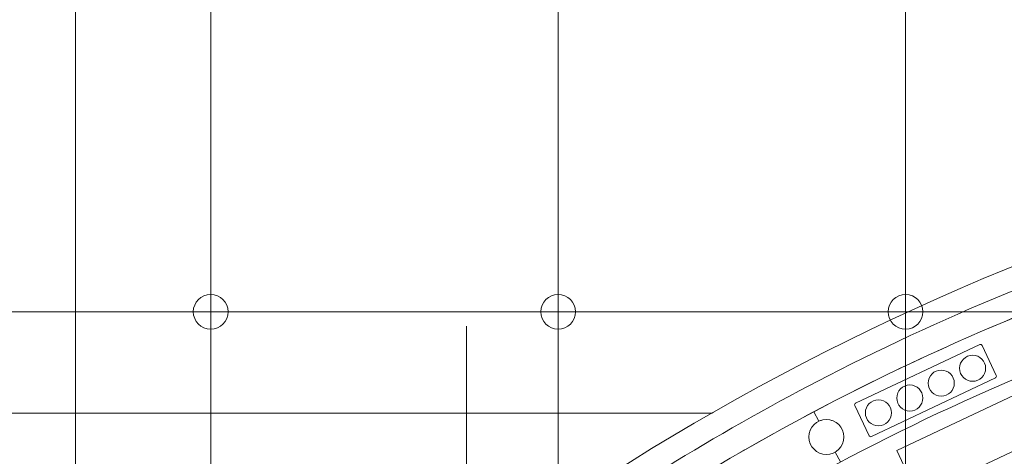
# Model space of a CAD drawing. Header units: metres. Extents: x -45 to 152, y -127 to 99.
# Tile 210 of 256: x -30.471 to -28.771, y -8.174 to -7.421. Entities that reach past the tile are written whole.
import ezdxf

# ---------------------------------------------------------------- set-up
doc = ezdxf.new("R2010")
doc.units = ezdxf.units.M
doc.linetypes.add('Achsen 01', pattern=[5.291531, 3.175, -1.058062, 0.352704, -0.705764])
doc.linetypes.add('Raster 01', pattern=[2, 1, -1])
for name, color, linetype, lineweight in [('036_Bodenbelagarbeiten-350 Doppelbodenelement', 7, 'Continuous', 9), ('_1.35m (3D)', 7, 'Continuous', 9), ('_GRU (2D)', 7, 'Continuous', 9), ('_OG 2 (2D)', 7, 'Continuous', 9), ('AV1-Schnitt Achsen', 7, 'Achsen 01', 18)]:
    doc.layers.add(name, color=color, linetype=linetype, lineweight=lineweight)
for name, color, linetype, lineweight, true_color in [('ACTES-Einrichtung Aufsicht.', 7, 'Continuous', 9, 0xa6a6a6), ('AV1-Achsen', 1, 'Achsen 01', 18, 0xff0000), ('AV1-Raster', 7, 'Raster 01', 9, 0xa6a6a6)]:
    doc.layers.add(name, color=color, linetype=linetype, lineweight=lineweight, true_color=true_color)

# ---------------------------------------------------------------- blocks, each defined once
blk = doc.blocks.new('Group-2')
at = {"layer": 'AV1-Raster'}
for p, q in [((-29.7, -22.95), (-29.7, 1.35)), ((1.35, -8.1), (-40.5, -8.1))]:
    blk.add_line(p, q, dxfattribs=at)
blk = doc.blocks.new('1.35m (3D)')
at = {"layer": 'AV1-Raster', "color": 7}
blk.add_blockref('Group-2', (0, 0), dxfattribs=at)
blk = doc.blocks.new('Group-97')
at = {"color": 255, "transparency": 33554687}
blk.add_wipeout([(-28.7104, -9.1432), (-28.6966, -9.1351), (-28.6827, -9.1271), (-28.6687, -9.1191), (-28.6548, -9.1112), (-28.6408, -9.1034), (-28.6267, -9.0956), (-28.6127, -9.0879), (-28.5986, -9.0802), (-28.5001, -9.0286), (-28.4003, -8.9797), (-28.2991, -8.9336), (-28.1967, -8.8903), (-28.0931, -8.8499), (-27.9885, -8.8123), (-27.8828, -8.7777), (-27.7762, -8.746), (-27.7696, -8.7416), (-27.7637, -8.7363), (-27.7587, -8.73), (-27.7548, -8.7231), (-27.752, -8.7156), (-27.7505, -8.7077), (-27.7502, -8.6998), (-27.7512, -8.6919), (-27.7512, -8.6918), (-27.7512, -8.6917), (-27.7513, -8.6917), (-27.7513, -8.6916), (-27.7513, -8.6915), (-27.7513, -8.6915), (-27.7513, -8.6914), (-27.7513, -8.6913), (-27.9672, -7.66), (-27.9702, -7.6507), (-27.9749, -7.6422), (-27.9812, -7.6348), (-27.9888, -7.6287), (-27.9975, -7.6242), (-28.0068, -7.6215), (-28.0165, -7.6207), (-28.0262, -7.6218), (-28.36, -7.707), (-28.6861, -7.8185), (-29.0022, -7.9555), (-29.3064, -8.1172), (-29.5969, -8.3025), (-29.8718, -8.5102), (-30.1293, -8.7391), (-30.3678, -8.9878), (-30.3679, -8.9878), (-30.3679, -8.9879), (-30.368, -8.9879), (-30.368, -8.988), (-30.3681, -8.9881), (-30.3681, -8.9881), (-30.3682, -8.9882), (-30.3682, -8.9882), (-30.3678, -8.9878), (-30.3735, -8.9957), (-30.3775, -9.0045), (-30.3797, -9.014), (-30.3801, -9.0237), (-30.3786, -9.0334), (-30.3752, -9.0425), (-30.3701, -9.0508), (-30.3635, -9.058), (-29.5782, -9.7606), (-29.572, -9.7654), (-29.565, -9.7691), (-29.5576, -9.7717), (-29.5499, -9.7731), (-29.542, -9.7733), (-29.5343, -9.7722), (-29.5267, -9.77), (-29.5197, -9.7665), (-29.4276, -9.6776), (-29.3327, -9.5916), (-29.2351, -9.5087), (-29.1349, -9.429), (-29.0323, -9.3525), (-28.9272, -9.2793), (-28.8199, -9.2095)], dxfattribs=at).dxf.layer = 'ACTES-Einrichtung Aufsicht.'
at = {"layer": 'ACTES-Einrichtung Aufsicht.', "transparency": 33554534, "flags": 128}
blk.add_lwpolyline([(-28.7104, -9.1432, -0.008083), (-28.5986, -9.0802, -0.055453), (-27.7762, -8.746, 0.330906), (-27.7512, -8.6919, -0.002569), (-27.7513, -8.6913), (-27.9672, -7.66, 0.41107), (-28.0262, -7.6218, 0.160224), (-30.3678, -8.9878, 0.00305), (-30.3682, -8.9882), (-30.3678, -8.9878, 0.411112), (-30.3635, -9.058), (-29.5782, -9.7606, 0.325472), (-29.5197, -9.7665, -0.063875)], format="xyb", close=True, dxfattribs=at)
at = {"layer": 'ACTES-Einrichtung Aufsicht.', "flags": 128}
blk.add_lwpolyline([(-28.4492, -7.8228), (-28.44, -7.8199, -0.002867), (-28.3957, -7.806), (-28.3973, -7.8027), (-28.4091, -7.7644, 0.044027), (-29.075, -8.0353, 0.073959), (-30.0531, -8.7363), (-30.025, -8.7653), (-30.0231, -8.7681, -0.057345), (-29.2889, -8.2042), (-29.2886, -8.2036), (-29.2663, -8.1907, -0.013514), (-29.075, -8.0845, -0.038853), (-28.4968, -7.8386), (-28.4968, -7.8385), (-28.4492, -7.8228)], format="xyb", close=True, dxfattribs=at)
at = {"color": 255, "transparency": 33554559}
blk.add_wipeout([(-29.2886, -8.2036), (-29.2889, -8.2042), (-29.3875, -8.2653), (-29.4843, -8.3291), (-29.5792, -8.3958), (-29.6721, -8.4651), (-29.7631, -8.537), (-29.8519, -8.6116), (-29.9386, -8.6886), (-30.0231, -8.7681), (-29.9549, -8.8385), (-29.8707, -8.7593), (-29.7843, -8.6826), (-29.6956, -8.6085), (-29.6048, -8.537), (-29.512, -8.4681), (-29.4172, -8.4021), (-29.3205, -8.3388), (-29.222, -8.2784), (-29.212, -8.2725), (-29.1597, -8.242), (-29.0802, -8.1982), (-28.9944, -8.1533), (-28.9076, -8.1105), (-28.8197, -8.0699), (-28.7309, -8.0314), (-28.6411, -7.9952), (-28.5505, -7.9611), (-28.4591, -7.9293), (-28.3669, -7.8997), (-28.3721, -7.883), (-28.3721, -7.883), (-28.3958, -7.8061), (-28.4492, -7.8228), (-28.4968, -7.8386), (-28.4968, -7.8386), (-28.4968, -7.8386), (-28.4968, -7.8386), (-28.4968, -7.8386), (-28.4968, -7.8386), (-28.4968, -7.8386), (-28.4968, -7.8386), (-28.4968, -7.8386), (-28.4968, -7.8386), (-28.5938, -7.8726), (-28.6899, -7.909), (-28.7851, -7.9479), (-28.8792, -7.9892), (-28.9723, -8.0329), (-29.0642, -8.0789), (-29.155, -8.1273), (-29.2444, -8.1779), (-29.2663, -8.1907)], dxfattribs=at).dxf.layer = 'ACTES-Einrichtung Aufsicht.'
at = {"layer": 'ACTES-Einrichtung Aufsicht.'}
for p, q in [((-29.0914, -8.1136), (-29.0999, -8.0976)), ((-29.0631, -8.1671), (-29.054, -8.1842))]:
    blk.add_line(p, q, dxfattribs=at)
at = {"layer": 'ACTES-Einrichtung Aufsicht.', "flags": 128}
blk.add_lwpolyline([(-29.2886, -8.2036), (-29.2889, -8.2042, 0.057345), (-30.0231, -8.7681), (-29.9549, -8.8385, -0.058565), (-29.222, -8.2784), (-29.212, -8.2725), (-29.1597, -8.242), (-29.0802, -8.1982, -0.049045), (-28.3669, -7.8997), (-28.3721, -7.883), (-28.3721, -7.883), (-28.3958, -7.8061), (-28.4492, -7.8228), (-28.4968, -7.8386, -0.000416), (-28.4968, -7.8386, 0.050823), (-29.2444, -8.1779), (-29.2663, -8.1907)], format="xyb", close=True, dxfattribs=at)
at = {"color": 255, "transparency": 33554559}
for points in [[(-28.9196, -8.2432), (-28.9568, -8.1645), (-28.6114, -8.0013), (-28.5742, -8.0799)], [(-29.1063, -8.1524), (-29.1062, -8.1292), (-29.0898, -8.113), (-29.0666, -8.1131), (-29.0504, -8.1295), (-29.0505, -8.1526), (-29.0669, -8.1689), (-29.09, -8.1688)]]:
    blk.add_wipeout(points, dxfattribs=at).dxf.layer = 'ACTES-Einrichtung Aufsicht.'
at = {"layer": 'ACTES-Einrichtung Aufsicht.', "flags": 128}
blk.add_lwpolyline([(-28.9196, -8.2432), (-28.9568, -8.1645), (-28.6114, -8.0013), (-28.5742, -8.0799)], close=True, dxfattribs=at)
at = {"layer": 'ACTES-Einrichtung Aufsicht.'}
blk.add_circle((-29.0783, -8.1409), 0.0302, dxfattribs=at)
at = {"color": 255, "transparency": 33554559}
blk.add_wipeout([(-28.7864, -8.0391), (-29.0007, -8.1403), (-29.0012, -8.1405), (-29.0018, -8.1406), (-29.0024, -8.1406), (-29.003, -8.1404), (-29.0035, -8.1402), (-29.004, -8.1398), (-29.0044, -8.1394), (-29.0047, -8.1389), (-29.0293, -8.0868), (-29.0295, -8.0863), (-29.0296, -8.0857), (-29.0295, -8.0851), (-29.0294, -8.0845), (-29.0291, -8.084), (-29.0288, -8.0835), (-29.0284, -8.0831), (-29.0279, -8.0828), (-28.8136, -7.9816), (-28.813, -7.9814), (-28.8124, -7.9813), (-28.8119, -7.9813), (-28.8113, -7.9814), (-28.8108, -7.9817), (-28.8103, -7.9821), (-28.8099, -7.9825), (-28.8096, -7.983), (-28.785, -8.0351), (-28.7848, -8.0356), (-28.7847, -8.0362), (-28.7847, -8.0368), (-28.7849, -8.0374), (-28.7851, -8.0379), (-28.7855, -8.0384), (-28.7859, -8.0388)], dxfattribs=at).dxf.layer = 'ACTES-Einrichtung Aufsicht.'
at = {"layer": 'ACTES-Einrichtung Aufsicht.', "flags": 128}
blk.add_lwpolyline([(-28.7864, -8.0391), (-29.0007, -8.1403, -0.414214), (-29.0047, -8.1389), (-29.0293, -8.0868, -0.414214), (-29.0279, -8.0828), (-28.8136, -7.9816, -0.414214), (-28.8096, -7.983), (-28.785, -8.0351, -0.414214)], format="xyb", close=True, dxfattribs=at)
at = {"color": 255, "transparency": 33554559}
for points in [[(-28.8483, -8.0225), (-28.8417, -8.0066), (-28.8258, -8), (-28.8099, -8.0066), (-28.8033, -8.0225), (-28.8099, -8.0384), (-28.8258, -8.045), (-28.8417, -8.0384)], [(-28.9025, -8.0481), (-28.8959, -8.0322), (-28.88, -8.0256), (-28.8641, -8.0322), (-28.8575, -8.0481), (-28.8641, -8.064), (-28.88, -8.0706), (-28.8959, -8.064)], [(-28.9568, -8.0738), (-28.9502, -8.0579), (-28.9343, -8.0513), (-28.9183, -8.0579), (-28.9118, -8.0738), (-28.9183, -8.0897), (-28.9343, -8.0963), (-28.9502, -8.0897)], [(-29.011, -8.0994), (-29.0044, -8.0835), (-28.9885, -8.0769), (-28.9726, -8.0835), (-28.966, -8.0994), (-28.9726, -8.1153), (-28.9885, -8.1219), (-29.0044, -8.1153)]]:
    blk.add_wipeout(points, dxfattribs=at).dxf.layer = 'ACTES-Einrichtung Aufsicht.'
at = {"layer": 'ACTES-Einrichtung Aufsicht.'}
for centre in [(-28.8258, -8.0225), (-28.88, -8.0481), (-28.9343, -8.0738), (-28.9885, -8.0994)]:
    blk.add_circle(centre, 0.0225, dxfattribs=at)
blk = doc.blocks.new('Group-101')
at = {"layer": 'ACTES-Einrichtung Aufsicht.'}
blk.add_blockref('Group-97', (0, 0), dxfattribs=at)
blk = doc.blocks.new('OG 2 (2D)')
at = {"layer": 'ACTES-Einrichtung Aufsicht.'}
blk.add_blockref('Group-101', (0, 0), dxfattribs=at)
at = {"layer": '036_Bodenbelagarbeiten-350 Doppelbodenelement', "color": 230, "linetype": 'Continuous', "flags": 128}
for points in [[(-30.7416, -7.325), (-30.1416, -7.325), (-30.1416, -7.925), (-30.7416, -7.925)], [(-30.1416, -7.325), (-29.5416, -7.325), (-29.5416, -7.925), (-30.1416, -7.925)], [(-29.5416, -7.325), (-28.9416, -7.325), (-28.9416, -7.925), (-29.5416, -7.925)], [(-28.9416, -7.325), (-28.3416, -7.325), (-28.3416, -7.925), (-28.9416, -7.925)], [(-30.7416, -7.925), (-30.1416, -7.925), (-30.1416, -8.525), (-30.7416, -8.525)], [(-30.1416, -7.925), (-29.5416, -7.925), (-29.5416, -8.525), (-30.1416, -8.525)], [(-29.5416, -7.925), (-28.9416, -7.925), (-28.9416, -8.525), (-29.5416, -8.525)], [(-28.9416, -7.925), (-28.3416, -7.925), (-28.3416, -8.525), (-28.9416, -8.525)]]:
    blk.add_lwpolyline(points, close=True, dxfattribs=at)
at = {"layer": '036_Bodenbelagarbeiten-350 Doppelbodenelement', "color": 230, "lineweight": 18}
for centre in [(-30.1416, -7.925), (-29.5416, -7.925), (-28.9416, -7.925)]:
    blk.add_circle(centre, 0.03, dxfattribs=at)
blk = doc.blocks.new('Group-742')
at = {"layer": 'AV1-Achsen'}
blk.add_line((-43.35, -8.1), (4.2, -8.1), dxfattribs=at)
blk = doc.blocks.new('Group-749')
at = {"layer": 'AV1-Schnitt Achsen'}
blk.add_line((-30.375, -26.3), (-30.375, 4.7), dxfattribs=at)
blk = doc.blocks.new('GRU (2D)')
at = {"layer": 'AV1-Achsen', "color": 7}
blk.add_blockref('Group-742', (0, 0), dxfattribs=at)
at = {"layer": 'AV1-Schnitt Achsen', "color": 7}
blk.add_blockref('Group-749', (0, 0), dxfattribs=at)

msp = doc.modelspace()

# ---------------------------------------------------------------- block references
at = {"layer": '_1.35m (3D)'}
msp.add_blockref('1.35m (3D)', (0, 0), dxfattribs=at)

# ---------------------------------------------------------------- next in the draw order: block references
at = {"layer": '_OG 2 (2D)'}
msp.add_blockref('OG 2 (2D)', (0, 0), dxfattribs=at)

# ---------------------------------------------------------------- next in the draw order: block references
at = {"layer": '_GRU (2D)'}
msp.add_blockref('GRU (2D)', (0, 0), dxfattribs=at)

doc.saveas('drawing.dxf')
